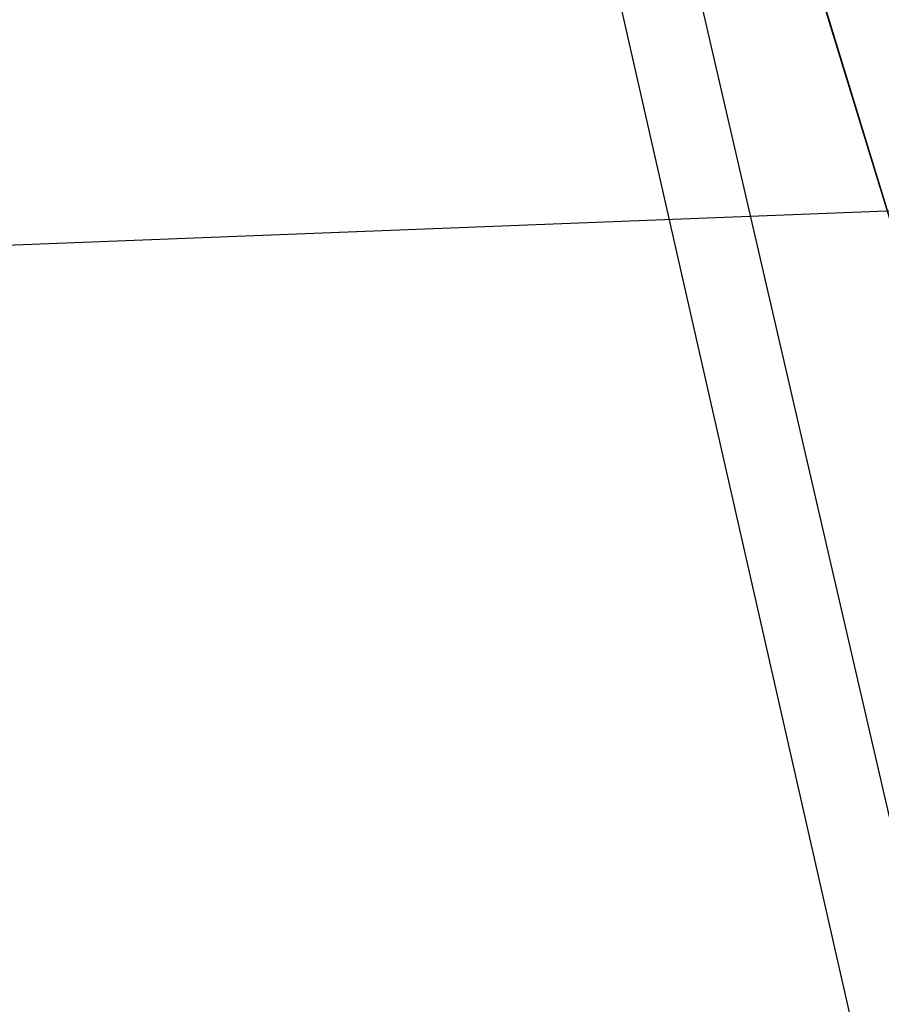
# Model space of a CAD drawing. Header units: millimetres. Extents: x -25 to 235, y -115 to 136.
# Tile 207 of 256: x 2.53574 to 2.54536, y 106.47643 to 106.48743. Entities that reach past the tile are written whole.
import ezdxf

# ---------------------------------------------------------------- set-up
doc = ezdxf.new("R2010")
doc.units = ezdxf.units.MM
doc.header["$LTSCALE"] = 81.481481
for name, color, linetype in [('144', 7, 'CONTINUOUS'), ('159', 7, 'CONTINUOUS'), ('201', 7, 'CONTINUOUS'), ('226', 7, 'CONTINUOUS'), ('232', 7, 'CONTINUOUS'), ('245', 7, 'CONTINUOUS'), ('247', 7, 'CONTINUOUS'), ('64', 7, 'CONTINUOUS')]:
    doc.layers.add(name, color=color, linetype=linetype)

msp = doc.modelspace()

# ---------------------------------------------------------------- linework, layer by layer
at = {"layer": '144', "linetype": 'CONTINUOUS'}
msp.add_3dface([(2.356081, 106.477899, 1.556698), (2.745804, 106.493121, 1.28744), (2.71666, 106.58878, 1.287644), (2.356081, 106.477899, 1.556698)], dxfattribs=at)
at = {"layer": '159', "linetype": 'CONTINUOUS'}
msp.add_3dface([(2.391163, 106.483031, -3.018483), (3.202657, 106.626562, -3.018), (3.17342, 106.722191, -3.018483), (2.391163, 106.483031, -3.018483)], dxfattribs=at)
at = {"layer": '201', "linetype": 'CONTINUOUS'}
for points in [[(2.66544, 106.553715, 4.985745), (2.694641, 106.458077, 4.984914), (2.535893, 106.5165, 4.690303), (2.66544, 106.553715, 4.985745)], [(2.694641, 106.458077, 4.984914), (2.565127, 106.420871, 4.689533), (2.535893, 106.5165, 4.690303), (2.694641, 106.458077, 4.984914)], [(2.565127, 106.420871, 4.689533), (2.557575, 106.420984, 4.37), (2.535893, 106.5165, 4.690303), (2.565127, 106.420871, 4.689533)]]:
    msp.add_3dface(points, dxfattribs=at)
at = {"layer": '226', "linetype": 'CONTINUOUS'}
msp.add_3dface([(2.659748, 106.572332, -0.721167), (2.68895, 106.476691, -0.721086), (2.53099, 106.532537, -1.016609), (2.659748, 106.572332, -0.721167)], dxfattribs=at)
at = {"layer": '232', "linetype": 'CONTINUOUS'}
for points in [[(2.667196, 106.547982, -5.687959), (2.696397, 106.452345, -5.687083), (2.53912, 106.505942, -5.983404), (2.667196, 106.547982, -5.687959)], [(2.696397, 106.452345, -5.687083), (2.568354, 106.410315, -5.982467), (2.53912, 106.505942, -5.983404), (2.696397, 106.452345, -5.687083)], [(2.568354, 106.410315, -5.982467), (2.562398, 106.40521, -6.302), (2.53912, 106.505942, -5.983404), (2.568354, 106.410315, -5.982467)]]:
    msp.add_3dface(points, dxfattribs=at)
at = {"layer": '245', "linetype": 'CONTINUOUS'}
msp.add_3dface([(2.202774, 106.261248, -8.965), (2.929566, 106.483451, -8.965), (2.17354, 106.356869, -8.966434), (2.202774, 106.261248, -8.965)], dxfattribs=at)
at = {"layer": '247', "color": 7, "linetype": 'CONTINUOUS', "true_color": 0x282828}
for points in [[(3.268237, 106.750671, -3.117499), (2.391163, 106.483031, -3.018483), (3.240401, 106.742522, -3.047499), (3.268237, 106.750671, -3.117499)], [(2.391163, 106.483031, -3.018483), (3.17342, 106.722191, -3.018483), (3.240401, 106.742522, -3.047499), (2.391163, 106.483031, -3.018483)], [(2.347205, 106.476554, -0.887278), (2.49879, 106.523319, -0.533009), (2.659748, 106.572332, -0.721167), (2.347205, 106.476554, -0.887278)], [(2.347205, 106.476554, -0.887278), (2.659748, 106.572332, -0.721167), (2.53099, 106.532537, -1.016609), (2.347205, 106.476554, -0.887278)], [(2.528339, 106.516612, 4.370699), (2.352452, 106.459388, 4.819633), (2.535893, 106.5165, 4.690303), (2.528339, 106.516612, 4.370699)], [(2.533162, 106.500835, -6.303008), (2.355034, 106.450941, -5.854079), (2.53912, 106.505942, -5.983404), (2.533162, 106.500835, -6.303008)]]:
    msp.add_3dface(points, dxfattribs=at)
at = {"layer": '64', "linetype": 'CONTINUOUS'}
for points in [[(0.012224, 105.245182, -22.23143), (-1.065968, 105.189327, -12.926796), (3.983636, 106.487259, -21.468863), (0.012224, 105.245182, -22.23143)], [(0.012224, 105.245182, 22.23143), (3.982529, 106.486909, 21.469194), (-0.996769, 104.962987, 21.513595), (0.012224, 105.245182, 22.23143)], [(-0.996769, 104.962987, 21.513595), (3.982529, 106.486909, 21.469194), (-0.573855, 105.110834, 20.992252), (-0.996769, 104.962987, 21.513595)], [(2.061827, 106.221433, -8.74387), (2.929566, 106.483451, -8.965), (2.202774, 106.261248, -8.965), (2.061827, 106.221433, -8.74387)]]:
    msp.add_3dface(points, dxfattribs=at)

doc.saveas('drawing.dxf')
